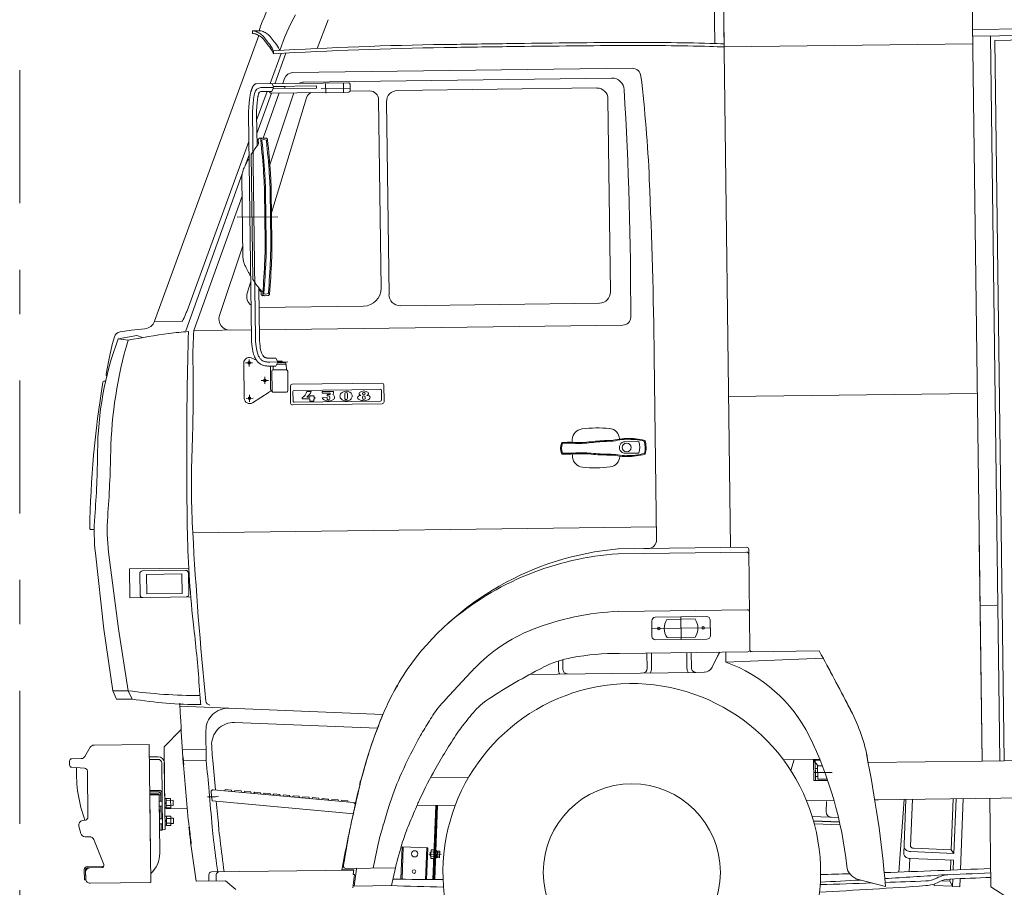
# Model space of a CAD drawing. Header units: metres. Extents: x -52 to 321, y -8 to 26.
# Tile 102 of 256: x 286.49 to 288.71, y 0.25 to 2.21. Entities that reach past the tile are written whole.
import ezdxf

# ---------------------------------------------------------------- set-up
doc = ezdxf.new("R2010")
doc.units = ezdxf.units.M
doc.header["$MEASUREMENT"] = 0
doc.linetypes.add('Schnittlinie', pattern=[0.6, 0.3, -0.15, 0, -0.15])
doc.layers.add('60 Gelände 2D Übersicht', color=7, linetype='Continuous')

msp = doc.modelspace()

# ---------------------------------------------------------------- linework, layer by layer
at = {"color": 7, "linetype": 'Continuous', "lineweight": 13}
for p, q in [((288.6325, 2.4239), (288.6567, 0.5367)), ((288.0542, 2.1549), (288.0509, 2.411)), ((288.0896, 1.0188), (288.0717, 2.4167)), ((288.0717, 2.4132), (288.075, 2.1552)), ((287.1573, 2.1447), (287.1818, 2.2096)), ((289.7449, 2.2015), (288.6355, 2.1873)), ((287.0111, 2.1844), (287.0261, 2.1846)), ((287.0111, 2.1844), (287.0112, 2.1784)), ((289.7451, 2.1866), (288.6357, 2.1723)), ((287.0257, 2.1738), (286.7906, 1.5294)), ((288.0751, 2.1482), (288.6359, 2.1554)), ((288.6966, 0.5372), (288.6756, 2.1728)), ((289.6423, 2.1752), (288.6857, 2.163)), ((288.7066, 0.5373), (288.6857, 2.163)), ((287.0759, 2.1336), (287.0511, 2.0656)), ((287.0587, 2.1386), (287.0587, 2.1326)), ((287.0616, 2.0652), (287.0864, 2.1341)), ((287.1022, 2.0901), (287.8674, 2.1)), ((287.0553, 2.0656), (287.0194, 2.0652)), ((287.0587, 2.0587), (287.0553, 2.0656)), ((287.2283, 2.0674), (287.0555, 2.0651)), ((287.0836, 2.0769), (287.0795, 2.0654)), ((287.1268, 2.069), (287.8214, 2.0779)), ((287.2164, 2.0656), (287.2167, 2.0446)), ((287.0445, 2.0475), (287.0208, 1.9826)), ((287.0212, 1.9531), (287.054, 2.0441)), ((287.0586, 2.0567), (287.0302, 2.0563)), ((287.0552, 2.0477), (287.0303, 2.0473)), ((287.0719, 2.0444), (287.0353, 1.9424)), ((287.0498, 2.0476), (287.0498, 2.0471)), ((287.1046, 2.0448), (287.0505, 1.8825)), ((287.2286, 2.0464), (287.0529, 2.0441)), ((287.0584, 2.0547), (287.0552, 2.0477)), ((287.156, 2.0554), (287.0582, 2.0542)), ((287.0587, 2.0587), (287.0584, 2.0547)), ((287.0846, 2.055), (287.0584, 2.0547)), ((287.156, 2.0604), (287.0585, 2.0592)), ((287.0846, 2.059), (287.0587, 2.0587)), ((287.0676, 2.0588), (287.0676, 2.0593)), ((287.0677, 2.0543), (287.0677, 2.0548)), ((287.0846, 2.059), (287.0846, 2.055)), ((287.156, 2.0604), (287.156, 2.0554)), ((287.2315, 2.0553), (287.1664, 2.0544)), ((287.1764, 2.065), (287.1767, 2.0441)), ((287.2314, 2.0644), (287.2316, 2.0494)), ((287.2314, 2.0483), (287.2756, 2.0489)), ((287.3383, 2.0497), (287.7879, 2.0555)), ((287.0545, 1.7736), (287.1333, 2.0332)), ((287.3013, 1.6038), (287.2958, 2.0292)), ((287.3193, 1.5891), (287.3137, 2.0244)), ((287.8187, 1.5955), (287.8132, 2.0308)), ((287.0026, 1.997), (287.0091, 1.4912)), ((287.0116, 1.9972), (287.0181, 1.4913)), ((287.0206, 1.9973), (287.0216, 1.9245)), ((287.0034, 1.935), (286.8641, 1.5531)), ((287.0415, 1.9425), (287.0282, 1.9424)), ((287.0327, 1.9379), (287.0365, 1.9395)), ((287.0327, 1.9364), (287.0327, 1.9379)), ((287.0365, 1.9395), (287.043, 1.9376)), ((287.043, 1.9361), (287.043, 1.9376)), ((287.0238, 1.9318), (287.025, 1.9318)), ((286.9951, 1.8807), (287.0038, 1.9049)), ((286.9951, 1.8807), (287.0038, 1.9049)), ((287.0088, 1.9051), (287.0124, 1.6236)), ((286.8609, 1.5079), (286.9885, 1.8622)), ((286.9876, 1.8527), (286.9899, 1.6755)), ((286.9882, 1.8114), (286.8791, 1.508)), ((286.977, 1.7639), (287.0686, 1.7651)), ((286.9896, 1.6995), (286.9371, 1.5419)), ((286.9994, 1.5925), (287.0075, 1.619)), ((287.0257, 1.6046), (287.0271, 1.4914)), ((287.03, 1.5973), (287.0313, 1.5973)), ((287.0337, 1.5974), (287.035, 1.5974)), ((287.0424, 1.587), (287.0347, 1.5869)), ((287.0371, 1.5929), (287.0371, 1.5914)), ((287.0371, 1.5914), (287.041, 1.59)), ((287.0461, 1.587), (287.0384, 1.5869)), ((287.041, 1.59), (287.0475, 1.5921)), ((287.0474, 1.5936), (287.0475, 1.5921)), ((287.0262, 1.5603), (287.2619, 1.5634)), ((287.3446, 1.5644), (287.7941, 1.5702)), ((286.7686, 1.5123), (286.7382, 1.5093)), ((286.7904, 1.5289), (286.853, 1.5297)), ((287.0269, 1.5099), (287.8466, 1.5204)), ((286.7, 1.494), (286.6952, 1.4767)), ((286.7085, 1.4894), (286.7508, 1.4972)), ((286.7085, 1.4894), (286.731, 1.4862)), ((286.7382, 1.5093), (286.7128, 1.5054)), ((286.7508, 1.4972), (286.7633, 1.4924)), ((286.8791, 1.508), (287.0089, 1.5097)), ((286.6952, 1.4767), (286.6874, 1.4416)), ((287.0201, 1.4416), (287.0082, 1.4464)), ((287.0644, 1.446), (287.0501, 1.4459)), ((287.0679, 1.4391), (287.0644, 1.446)), ((287.9228, 1.0365), (287.9175, 1.4499)), ((286.6874, 1.4416), (286.6815, 1.4099)), ((286.9918, 1.4351), (286.9928, 1.3552)), ((286.9958, 1.4352), (287.0118, 1.4354)), ((287.0037, 1.4433), (287.0039, 1.4273)), ((287.0643, 1.4281), (287.05, 1.4279)), ((287.0909, 1.4374), (287.0502, 1.4369)), ((287.0524, 1.375), (287.0518, 1.4259)), ((287.0578, 1.428), (287.0579, 1.4195)), ((287.0676, 1.4351), (287.0643, 1.4281)), ((287.0657, 1.4311), (287.0877, 1.4314)), ((287.0679, 1.4391), (287.0676, 1.4351)), ((287.0676, 1.4351), (287.0867, 1.4354)), ((287.0782, 1.4392), (287.0679, 1.4391)), ((287.0782, 1.4392), (287.0783, 1.4352)), ((287.0867, 1.4354), (287.0867, 1.4314)), ((287.0877, 1.4314), (287.0879, 1.4199)), ((287.0391, 1.4038), (287.0393, 1.3878)), ((287.0549, 1.4165), (287.0555, 1.372)), ((287.0579, 1.4195), (287.0879, 1.4199)), ((287.0909, 1.4169), (287.0915, 1.3725)), ((286.6762, 1.3937), (286.6801, 1.3938)), ((287.0312, 1.3957), (287.0472, 1.3959)), ((287.0969, 1.383), (287.0974, 1.3446)), ((287.1009, 1.3871), (287.3036, 1.3897)), ((287.3076, 1.3857), (287.3081, 1.3473)), ((286.9968, 1.3553), (287.0128, 1.3555)), ((287.0047, 1.3634), (287.0049, 1.3474)), ((287.0488, 1.3696), (287.0113, 1.3453)), ((287.0585, 1.3691), (287.0885, 1.3695)), ((287.1026, 1.3706), (287.1029, 1.3492)), ((287.1051, 1.3731), (287.2998, 1.3756)), ((287.1238, 1.3564), (287.1238, 1.3539)), ((287.1336, 1.371), (287.1436, 1.3711)), ((287.1342, 1.358), (287.1407, 1.3581)), ((287.1407, 1.3611), (287.1497, 1.3612)), ((287.1407, 1.3611), (287.1407, 1.3581)), ((287.1497, 1.3612), (287.1497, 1.3582)), ((287.1497, 1.3582), (287.1517, 1.3583)), ((287.1517, 1.3583), (287.1517, 1.3543)), ((287.1685, 1.3707), (287.1945, 1.371)), ((287.1685, 1.3707), (287.1686, 1.3667)), ((287.1686, 1.3667), (287.1865, 1.367)), ((287.1687, 1.3567), (287.1797, 1.3569)), ((287.1796, 1.3639), (287.1866, 1.364)), ((287.1796, 1.3639), (287.1796, 1.3609)), ((287.1796, 1.3609), (287.1826, 1.3609)), ((287.1797, 1.3569), (287.1797, 1.3549)), ((287.1857, 1.358), (287.1857, 1.355)), ((287.1865, 1.367), (287.1866, 1.364)), ((287.1926, 1.3637), (287.1945, 1.3669)), ((287.1945, 1.371), (287.1945, 1.3669)), ((287.2195, 1.3654), (287.2196, 1.3554)), ((287.2255, 1.3655), (287.2256, 1.3555)), ((287.2596, 1.3579), (287.2596, 1.3559)), ((287.2655, 1.358), (287.2656, 1.356)), ((287.3023, 1.3732), (287.3026, 1.3517)), ((288.0852, 1.3593), (288.646, 1.3665)), ((287.1015, 1.3406), (287.3042, 1.3432)), ((287.1054, 1.3467), (287.3001, 1.3492)), ((287.1238, 1.3539), (287.1408, 1.3541)), ((287.1408, 1.3541), (287.1408, 1.3491)), ((287.1408, 1.3491), (287.1498, 1.3493)), ((287.1497, 1.3542), (287.1517, 1.3543)), ((287.1497, 1.3542), (287.1498, 1.3493)), ((287.8516, 1.2573), (287.8827, 1.2577)), ((287.852, 1.2314), (287.883, 1.2318)), ((286.6467, 1.0591), (286.6544, 1.0592)), ((286.8767, 1.0521), (287.9224, 1.0655)), ((288.0896, 1.0188), (288.0895, 1.0237)), ((288.6503, 1.036), (288.6567, 0.5367)), ((286.6571, 1.0058), (286.6764, 0.8349)), ((286.6869, 1.0082), (286.7089, 0.8353)), ((287.8359, 1.0155), (288.1255, 1.0192)), ((287.836, 1.0045), (288.1256, 1.0083)), ((287.9031, 1.0163), (287.8729, 1.0159)), ((288.1334, 0.7886), (288.1305, 1.0143)), ((286.7338, 0.9704), (286.8676, 0.9721)), ((286.7338, 0.9704), (286.7346, 0.9055)), ((286.7572, 0.9597), (286.7578, 0.9118)), ((286.7631, 0.9658), (286.861, 0.9671)), ((286.7722, 0.9579), (286.8521, 0.959)), ((286.7722, 0.9579), (286.7728, 0.914)), ((286.8521, 0.959), (286.8526, 0.915)), ((286.867, 0.9611), (286.8677, 0.9132)), ((286.7728, 0.914), (286.8526, 0.915)), ((286.7346, 0.9055), (286.8721, 0.9073)), ((288.6903, 0.8887), (288.6522, 0.8882)), ((287.8377, 0.8747), (288.1273, 0.8785)), ((287.9119, 0.8532), (287.9123, 0.8183)), ((288.0356, 0.8628), (287.9198, 0.8613)), ((287.9458, 0.8566), (288.0097, 0.8575)), ((287.9777, 0.862), (287.9783, 0.8111)), ((288.0441, 0.82), (288.0437, 0.8549)), ((286.6764, 0.8349), (286.6962, 0.6953)), ((286.7089, 0.8353), (286.7311, 0.6957)), ((287.9121, 0.8357), (288.0439, 0.8374)), ((287.9204, 0.8104), (288.0363, 0.8119)), ((287.9463, 0.8157), (288.0102, 0.8165)), ((287.8389, 0.7799), (288.1285, 0.7836)), ((287.9015, 0.7457), (287.901, 0.7807)), ((287.9115, 0.7458), (287.911, 0.7808)), ((287.9913, 0.7469), (287.9909, 0.7818)), ((288.0013, 0.747), (288.0009, 0.782)), ((288.079, 0.76), (288.0787, 0.7829)), ((288.1335, 0.7837), (288.2894, 0.7857)), ((287.7018, 0.7432), (287.7015, 0.7627)), ((287.7117, 0.7433), (287.7115, 0.7657)), ((288.0482, 0.7487), (288.0602, 0.7735)), ((288.079, 0.76), (288.2986, 0.7688)), ((287.6366, 0.7323), (288.0114, 0.7371)), ((288.0114, 0.7371), (288.0305, 0.7374)), ((286.6962, 0.6953), (286.7311, 0.6957)), ((286.6962, 0.6953), (286.7049, 0.6764)), ((286.7311, 0.6957), (286.7399, 0.6769)), ((286.7049, 0.6764), (286.7399, 0.6769)), ((287.3054, 0.6422), (286.8479, 0.6606)), ((287.293, 0.6111), (286.9712, 0.624)), ((286.8122, 0.5689), (286.8507, 0.6085)), ((286.9072, 0.5382), (286.9064, 0.6056)), ((286.6455, 0.568), (286.6336, 0.5475)), ((286.7781, 0.5745), (286.654, 0.5729)), ((286.7781, 0.5745), (286.7821, 0.263)), ((286.8122, 0.5689), (286.814, 0.4292)), ((286.9069, 0.5632), (286.8533, 0.5625)), ((286.599, 0.5279), (286.5989, 0.5372)), ((286.6251, 0.5426), (286.6038, 0.5423)), ((286.7985, 0.5468), (286.7785, 0.5465)), ((286.7986, 0.5408), (286.7786, 0.5406)), ((286.8126, 0.533), (286.8146, 0.3822)), ((286.9072, 0.5382), (286.8548, 0.5375)), ((288.2088, 0.5399), (288.2907, 0.541)), ((288.2254, 0.5159), (288.2329, 0.5402)), ((288.2773, 0.4929), (288.2766, 0.5408)), ((288.2915, 0.5389), (288.2769, 0.5387)), ((288.2769, 0.5382), (288.2864, 0.5273)), ((288.2812, 0.4929), (288.2806, 0.5409)), ((288.6567, 0.5367), (288.4001, 0.5334)), ((289.7651, 0.5509), (288.6567, 0.5367)), ((288.6966, 0.5372), (288.6986, 0.5372)), ((286.6325, 0.5212), (286.6037, 0.523)), ((286.6404, 0.4108), (286.6391, 0.5143)), ((286.8066, 0.5329), (286.8086, 0.3819)), ((288.319, 0.5114), (288.277, 0.5109)), ((288.2809, 0.5199), (288.2859, 0.52)), ((288.2858, 0.5259), (288.2966, 0.5261)), ((288.2862, 0.496), (288.2858, 0.5259)), ((288.2864, 0.5273), (288.2864, 0.5259)), ((287.413, 0.4998), (287.4993, 0.5009)), ((288.3086, 0.4933), (288.2773, 0.4929)), ((288.2811, 0.5019), (288.2861, 0.502)), ((288.3075, 0.4963), (288.2862, 0.496)), ((286.7795, 0.4707), (286.8004, 0.4709)), ((286.7795, 0.4677), (286.8005, 0.4679)), ((286.8045, 0.464), (286.8005, 0.4679)), ((286.9207, 0.4474), (286.9181, 0.4665)), ((286.9235, 0.4722), (287.2391, 0.4431)), ((286.9499, 0.4723), (286.95, 0.4728)), ((286.95, 0.4728), (286.9639, 0.4715)), ((286.9638, 0.471), (286.9639, 0.4715)), ((286.9718, 0.4707), (286.9858, 0.4695)), ((286.9718, 0.4703), (286.9718, 0.4707)), ((286.9857, 0.469), (286.9858, 0.4695)), ((286.9937, 0.4687), (287.0076, 0.4675)), ((286.9937, 0.4682), (286.9937, 0.4687)), ((287.0076, 0.467), (287.0076, 0.4675)), ((287.0155, 0.4662), (287.0156, 0.4667)), ((287.0156, 0.4667), (287.0295, 0.4654)), ((289.7689, 0.4671), (288.415, 0.4497)), ((286.7796, 0.4628), (286.8005, 0.4631)), ((286.7796, 0.4608), (286.7796, 0.4628)), ((286.8006, 0.4611), (286.7796, 0.4608)), ((286.7796, 0.4608), (286.8006, 0.4611)), ((286.7796, 0.4608), (286.7813, 0.329)), ((286.8006, 0.4611), (286.8005, 0.4631)), ((286.8006, 0.4611), (286.8023, 0.3293)), ((286.8046, 0.461), (286.8006, 0.4609)), ((286.8006, 0.4609), (286.8016, 0.3811)), ((286.8008, 0.4465), (286.8048, 0.4465)), ((286.8045, 0.464), (286.8048, 0.4465)), ((286.8046, 0.461), (286.8048, 0.4465)), ((286.8048, 0.4465), (286.8078, 0.4466)), ((286.8167, 0.4524), (286.8137, 0.4523)), ((286.8266, 0.4528), (286.8167, 0.4527)), ((286.8167, 0.4527), (286.8169, 0.4316)), ((286.8267, 0.4476), (286.8167, 0.4474)), ((286.8266, 0.4528), (286.8269, 0.4318)), ((286.8327, 0.4484), (286.8267, 0.4483)), ((286.8327, 0.4484), (286.8328, 0.4364)), ((286.9278, 0.4566), (286.9098, 0.4563)), ((286.9183, 0.4557), (286.9351, 0.458)), ((286.9207, 0.4474), (287.24, 0.418)), ((287.0295, 0.4649), (287.0295, 0.4654)), ((287.0374, 0.4642), (287.0375, 0.4647)), ((287.0375, 0.4647), (287.0514, 0.4634)), ((287.0513, 0.4629), (287.0514, 0.4634)), ((287.0593, 0.4622), (287.0593, 0.4627)), ((287.0593, 0.4627), (287.0733, 0.4614)), ((287.0732, 0.4609), (287.0733, 0.4614)), ((287.0812, 0.4607), (287.0951, 0.4594)), ((287.0812, 0.4602), (287.0812, 0.4607)), ((287.0951, 0.4589), (287.0951, 0.4594)), ((287.103, 0.4582), (287.1031, 0.4587)), ((287.1031, 0.4587), (287.117, 0.4574)), ((287.117, 0.4569), (287.117, 0.4574)), ((287.1249, 0.4561), (287.125, 0.4566)), ((287.125, 0.4566), (287.1389, 0.4554)), ((287.1388, 0.4549), (287.1389, 0.4554)), ((287.1468, 0.4546), (287.1608, 0.4533)), ((287.1468, 0.4541), (287.1468, 0.4546)), ((287.1607, 0.4528), (287.1608, 0.4533)), ((287.1687, 0.4526), (287.1826, 0.4513)), ((287.1687, 0.4521), (287.1687, 0.4526)), ((287.1826, 0.4508), (287.1826, 0.4513)), ((287.1906, 0.4501), (287.1906, 0.4506)), ((287.1906, 0.4506), (287.2045, 0.4493)), ((287.2045, 0.4488), (287.2045, 0.4493)), ((287.2124, 0.4481), (287.2125, 0.4486)), ((287.2125, 0.4486), (287.2264, 0.4473)), ((287.2264, 0.4468), (287.2264, 0.4473)), ((288.2609, 0.4477), (288.3227, 0.4485)), ((288.3052, 0.4227), (288.3061, 0.4457)), ((288.415, 0.4497), (288.4236, 0.4498)), ((288.4808, 0.4506), (288.4688, 0.2864)), ((288.4804, 0.3282), (288.4852, 0.4506)), ((288.5001, 0.4508), (288.4956, 0.3446)), ((288.5919, 0.452), (288.5873, 0.3367)), ((288.5982, 0.4521), (288.5933, 0.3287)), ((288.6143, 0.4523), (288.608, 0.2917)), ((288.6768, 0.2533), (288.6742, 0.453)), ((286.8009, 0.4355), (286.8049, 0.4355)), ((286.8049, 0.4355), (286.8079, 0.4356)), ((286.8049, 0.4355), (286.8053, 0.4066)), ((286.8049, 0.4355), (286.8053, 0.4066)), ((286.8138, 0.4406), (286.8168, 0.4437)), ((286.8169, 0.432), (286.8139, 0.4319)), ((286.814, 0.4292), (286.8644, 0.4298)), ((286.8268, 0.437), (286.8169, 0.4369)), ((286.8269, 0.4318), (286.8169, 0.4316)), ((286.8328, 0.4364), (286.8269, 0.4363)), ((287.3823, 0.4364), (287.4689, 0.4376)), ((287.4181, 0.2698), (287.4247, 0.437)), ((287.4272, 0.437), (287.4206, 0.2698)), ((287.429, 0.437), (287.4224, 0.2698)), ((286.6347, 0.4039), (286.6279, 0.4026)), ((286.8013, 0.4065), (286.8053, 0.4066)), ((286.8053, 0.4066), (286.8083, 0.4066)), ((286.8172, 0.4124), (286.8142, 0.4124)), ((286.8143, 0.4007), (286.8173, 0.4037)), ((286.8272, 0.4129), (286.8172, 0.4128)), ((286.8172, 0.4128), (286.8174, 0.3917)), ((286.8272, 0.4076), (286.8172, 0.4075)), ((286.8272, 0.4129), (286.8274, 0.3918)), ((286.8332, 0.4084), (286.8272, 0.4084)), ((286.8332, 0.4084), (286.8334, 0.3964)), ((288.2737, 0.412), (288.3328, 0.4096)), ((288.2767, 0.4019), (288.3352, 0.3995)), ((288.3353, 0.3988), (288.277, 0.4011)), ((286.6242, 0.3736), (286.6201, 0.3904)), ((286.8014, 0.3955), (286.8054, 0.3956)), ((286.8086, 0.3811), (286.8016, 0.3811)), ((286.8021, 0.3811), (286.8086, 0.3811)), ((286.8054, 0.3956), (286.8084, 0.3956)), ((286.8054, 0.3956), (286.8056, 0.3811)), ((286.8054, 0.3956), (286.8056, 0.3811)), ((286.8086, 0.3821), (286.8146, 0.3822)), ((286.8174, 0.392), (286.8144, 0.392)), ((286.8274, 0.3971), (286.8174, 0.397)), ((286.8274, 0.3918), (286.8174, 0.3917)), ((286.8334, 0.3964), (286.8274, 0.3964)), ((288.3367, 0.3928), (288.2786, 0.3951)), ((286.6441, 0.3661), (286.634, 0.3659)), ((286.6761, 0.3033), (286.6535, 0.3598)), ((287.3462, 0.2702), (287.3491, 0.3437)), ((287.3516, 0.3436), (287.3487, 0.2702)), ((287.3491, 0.3437), (287.4069, 0.3414)), ((287.4044, 0.3415), (287.4016, 0.2699)), ((287.4069, 0.3414), (287.4048, 0.2865)), ((287.4139, 0.3271), (287.4143, 0.3368)), ((287.4143, 0.3368), (287.4207, 0.3366)), ((287.4244, 0.3351), (287.4264, 0.3351)), ((287.4264, 0.3351), (287.426, 0.3266)), ((287.4263, 0.3336), (287.4285, 0.3335)), ((287.4285, 0.334), (287.4279, 0.319)), ((287.4285, 0.334), (287.434, 0.3338)), ((287.434, 0.3338), (287.4334, 0.3188)), ((288.481, 0.3436), (288.481, 0.3439)), ((288.481, 0.3433), (288.481, 0.3436)), ((288.481, 0.343), (288.481, 0.3433)), ((288.481, 0.343), (288.4813, 0.3412)), ((288.4813, 0.3412), (288.482, 0.3395)), ((288.482, 0.3395), (288.4831, 0.3379)), ((288.4831, 0.3379), (288.4846, 0.3365)), ((288.4846, 0.3365), (288.4864, 0.3352)), ((288.4864, 0.3352), (288.4884, 0.3341)), ((288.4884, 0.3341), (288.4907, 0.3333)), ((288.4907, 0.3333), (288.4931, 0.3328)), ((288.4957, 0.3442), (288.4956, 0.3446)), ((288.4959, 0.3436), (288.4957, 0.3442)), ((288.4961, 0.3432), (288.4959, 0.3436)), ((288.4965, 0.3427), (288.4961, 0.3432)), ((288.4967, 0.3424), (288.4965, 0.3427)), ((288.4967, 0.3424), (288.4977, 0.3416)), ((288.4977, 0.3416), (288.4988, 0.341)), ((288.4988, 0.341), (288.5001, 0.3405)), ((288.5001, 0.3405), (288.5014, 0.3402)), ((288.5014, 0.3402), (288.5028, 0.3401)), ((288.5028, 0.3401), (288.5873, 0.3367)), ((288.5873, 0.3367), (288.5933, 0.3287)), ((287.4091, 0.3271), (287.4367, 0.326)), ((287.4121, 0.3231), (287.4123, 0.3271)), ((287.4137, 0.3231), (287.4121, 0.3231)), ((287.4138, 0.3251), (287.4122, 0.3251)), ((287.4124, 0.3311), (287.4123, 0.3271)), ((287.414, 0.331), (287.4124, 0.3311)), ((287.4139, 0.329), (287.4124, 0.3291)), ((287.4139, 0.3271), (287.4135, 0.3173)), ((287.4135, 0.3173), (287.42, 0.317)), ((287.4137, 0.3222), (287.4202, 0.3219)), ((287.4141, 0.3319), (287.4205, 0.3317)), ((287.4237, 0.3182), (287.4257, 0.3181)), ((287.4257, 0.3181), (287.426, 0.3266)), ((287.4258, 0.3196), (287.428, 0.3195)), ((287.426, 0.3259), (287.4282, 0.3266)), ((287.4279, 0.319), (287.4334, 0.3188)), ((287.4281, 0.3227), (287.4336, 0.3225)), ((287.4284, 0.3302), (287.4339, 0.33)), ((288.4804, 0.3276), (288.4804, 0.3282)), ((288.4804, 0.327), (288.4804, 0.3276)), ((288.4805, 0.3265), (288.4804, 0.327)), ((288.4805, 0.3265), (288.481, 0.3247)), ((288.481, 0.3247), (288.4819, 0.3231)), ((288.4819, 0.3231), (288.4832, 0.3216)), ((288.4832, 0.3216), (288.4849, 0.3202)), ((288.4849, 0.3202), (288.4858, 0.3196)), ((288.4858, 0.3196), (288.4878, 0.3185)), ((288.4878, 0.3185), (288.4901, 0.3177)), ((288.4901, 0.3177), (288.4925, 0.3172)), ((288.4925, 0.3172), (288.4949, 0.317)), ((288.4928, 0.2873), (288.4939, 0.3173)), ((288.4931, 0.3328), (288.4955, 0.3326)), ((288.4949, 0.317), (288.5927, 0.3131)), ((288.4955, 0.3326), (288.5933, 0.3287)), ((288.5864, 0.3133), (288.5855, 0.2908)), ((288.5918, 0.291), (288.5927, 0.3131)), ((286.6323, 0.269), (286.632, 0.292)), ((286.6353, 0.2691), (286.635, 0.292)), ((286.6389, 0.2991), (286.6761, 0.2995)), ((286.6389, 0.2961), (286.6716, 0.2965)), ((287.24, 0.2908), (286.9188, 0.2867)), ((287.2401, 0.2917), (287.2132, 0.2914)), ((287.2152, 0.3025), (287.2143, 0.3025)), ((287.3338, 0.296), (287.2218, 0.2946)), ((287.2401, 0.2917), (287.2386, 0.2808)), ((287.2458, 0.2937), (287.2404, 0.2549)), ((287.3338, 0.296), (287.3253, 0.2559)), ((286.6323, 0.269), (286.6353, 0.2691)), ((286.635, 0.286), (286.6352, 0.2711)), ((286.8843, 0.2663), (286.9507, 0.2671)), ((286.9131, 0.2666), (286.9129, 0.2806)), ((286.9298, 0.2668), (286.9297, 0.2808)), ((286.9507, 0.2671), (286.9739, 0.2474)), ((287.2416, 0.2808), (287.2375, 0.2508)), ((287.2416, 0.2808), (287.2386, 0.2808)), ((287.4048, 0.2865), (287.4041, 0.2699)), ((288.4391, 0.2543), (288.3779, 0.2698)), ((288.5682, 0.2669), (288.5658, 0.267)), ((288.5682, 0.2669), (288.5845, 0.2663)), ((288.5847, 0.2708), (288.5845, 0.2663)), ((288.5904, 0.254), (288.591, 0.271)), ((288.6072, 0.2717), (288.6064, 0.2534)), ((286.7821, 0.263), (286.6453, 0.2612)), ((287.2404, 0.2549), (287.3253, 0.2559)), ((288.5485, 0.2562), (288.5486, 0.2594)), ((288.5485, 0.2562), (288.5904, 0.2545)), ((288.5845, 0.2663), (288.5904, 0.255)), ((288.5901, 0.2545), (288.5904, 0.254)), ((288.5904, 0.254), (288.6064, 0.2534)), ((288.6768, 0.2533), (288.7372, 0.2142))]:
    msp.add_line(p, q, dxfattribs=at)
at = {"color": 7, "linetype": 'Continuous', "lineweight": 13, "flags": 128}
for points in [[(287.0026, 1.997), (287.0027, 2.0004), (287.0027, 2.0033), (287.0028, 2.0058), (287.0029, 2.0082), (287.003, 2.0103), (287.0031, 2.0123), (287.0033, 2.0143), (287.0034, 2.0162), (287.0036, 2.0183), (287.0038, 2.0204), (287.004, 2.0225), (287.0042, 2.0246), (287.0044, 2.0268), (287.0046, 2.0288), (287.0049, 2.0308), (287.0051, 2.0327), (287.0054, 2.0345), (287.0056, 2.0362), (287.0059, 2.0378), (287.0061, 2.0394), (287.0064, 2.0408), (287.0067, 2.0422), (287.007, 2.0435), (287.0073, 2.0448), (287.0076, 2.0461), (287.008, 2.0474), (287.0083, 2.0486), (287.0087, 2.0498), (287.009, 2.0509), (287.0094, 2.0519), (287.0097, 2.0529), (287.01, 2.0539), (287.0104, 2.0547), (287.0107, 2.0554), (287.011, 2.0561), (287.0112, 2.0568), (287.0115, 2.0574), (287.0118, 2.0579), (287.0121, 2.0584), (287.0124, 2.0589), (287.0126, 2.0594), (287.0129, 2.0598), (287.0132, 2.0603), (287.0135, 2.0607), (287.0138, 2.0612), (287.0142, 2.0616), (287.0145, 2.062), (287.0149, 2.0624), (287.0153, 2.0629), (287.0157, 2.0633), (287.0162, 2.0637), (287.0167, 2.0641), (287.0173, 2.0644), (287.0179, 2.0647), (287.0186, 2.065), (287.0194, 2.0652)], [(287.0091, 1.4912), (287.0095, 1.4837), (287.01, 1.4771), (287.0106, 1.4714), (287.0113, 1.4664), (287.012, 1.462), (287.0129, 1.4582), (287.0139, 1.4549), (287.0149, 1.4519), (287.016, 1.4492), (287.0171, 1.4467), (287.0183, 1.4444), (287.0196, 1.4423), (287.0209, 1.4405), (287.0223, 1.4388), (287.0237, 1.4372), (287.0251, 1.4359), (287.0265, 1.4347), (287.028, 1.4336), (287.0295, 1.4326), (287.031, 1.4318), (287.0325, 1.4311), (287.0341, 1.4304), (287.0357, 1.4299), (287.0373, 1.4294), (287.039, 1.429), (287.0407, 1.4287), (287.0423, 1.4285), (287.044, 1.4283), (287.0456, 1.4281), (287.0472, 1.428), (287.0487, 1.4279), (287.05, 1.4279)]]:
    msp.add_lwpolyline(points, dxfattribs=at)
at = {"color": 7, "linetype": 'Continuous', "lineweight": 13}
for points in [[(287.0116, 1.997), (287.0117, 2.0002), (287.0117, 2.0031), (287.0118, 2.0055), (287.0119, 2.0077), (287.012, 2.0098), (287.0121, 2.0117), (287.0122, 2.0136), (287.0124, 2.0155), (287.0126, 2.0175), (287.0127, 2.0196), (287.0129, 2.0217), (287.0131, 2.0237), (287.0134, 2.0258), (287.0136, 2.0278), (287.0138, 2.0298), (287.014, 2.0316), (287.0142, 2.0333), (287.0145, 2.0349), (287.0147, 2.0363), (287.015, 2.0377), (287.0152, 2.039), (287.0155, 2.0403), (287.0158, 2.0415), (287.016, 2.0427), (287.0163, 2.0438), (287.0166, 2.045), (287.0167, 2.0453)], [(287.0206, 1.9969), (287.0206, 2.0001), (287.0207, 2.0029), (287.0208, 2.0052), (287.0208, 2.0073), (287.0209, 2.0092), (287.0211, 2.0111), (287.0212, 2.0129), (287.0213, 2.0147), (287.0215, 2.0167), (287.0217, 2.0188), (287.0219, 2.0208), (287.0221, 2.0229), (287.0223, 2.0249), (287.0225, 2.0268), (287.0227, 2.0287), (287.0229, 2.0304), (287.0231, 2.032), (287.0234, 2.0335), (287.0236, 2.0348), (287.0238, 2.0361), (287.024, 2.0373), (287.0243, 2.0384), (287.0245, 2.0395), (287.0248, 2.0405), (287.025, 2.0416), (287.0253, 2.0426), (287.0255, 2.0432)], [(287.0244, 1.9379), (287.0253, 1.9295)], [(287.0262, 1.5991), (287.0257, 1.5997)], [(287.028, 1.6016), (287.0277, 1.5979)], [(287.0313, 1.598), (287.0308, 1.5912)], [(287.0181, 1.4916), (287.0185, 1.4842), (287.0189, 1.4779), (287.0195, 1.4724), (287.0201, 1.4678), (287.0209, 1.4638), (287.0216, 1.4605), (287.0224, 1.4576), (287.0233, 1.455), (287.0242, 1.4527), (287.0252, 1.4507), (287.0262, 1.4488), (287.0271, 1.4472), (287.0281, 1.4458), (287.0291, 1.4446), (287.0301, 1.4435), (287.0311, 1.4426), (287.0321, 1.4417), (287.0331, 1.441), (287.0341, 1.4403), (287.0351, 1.4398), (287.0361, 1.4393), (287.0372, 1.4389), (287.0383, 1.4385), (287.0395, 1.4381), (287.0408, 1.4378), (287.0422, 1.4376), (287.0436, 1.4374), (287.045, 1.4372), (287.0464, 1.4371), (287.0477, 1.437), (287.0491, 1.4369), (287.0504, 1.4369)], [(287.0271, 1.4921), (287.0275, 1.4848), (287.0279, 1.4787), (287.0284, 1.4735), (287.029, 1.4692), (287.0297, 1.4656), (287.0303, 1.4627), (287.031, 1.4603), (287.0318, 1.4581), (287.0325, 1.4563), (287.0332, 1.4547), (287.034, 1.4533), (287.0347, 1.4522), (287.0353, 1.4512), (287.0359, 1.4504), (287.0365, 1.4498), (287.0371, 1.4492), (287.0377, 1.4488), (287.0382, 1.4484), (287.0387, 1.4481), (287.0392, 1.4478), (287.0397, 1.4475), (287.0403, 1.4473), (287.041, 1.4471), (287.0417, 1.4469), (287.0426, 1.4467), (287.0437, 1.4465), (287.0448, 1.4463), (287.0459, 1.4462), (287.0471, 1.446), (287.0483, 1.446), (287.0501, 1.4459)]]:
    msp.add_lwpolyline(points, dxfattribs=at)
at = {"color": 7, "linetype": 'Continuous', "lineweight": 13, "flags": 128}
for points in [[(287.0244, 1.9379, -0.050834), (287.0244, 1.9389, -0.072669), (287.0246, 1.9396, -0.028623), (287.025, 1.9405, -0.050964), (287.0254, 1.941, -0.052686), (287.0258, 1.9414, -0.030461), (287.0267, 1.942, -0.075981), (287.0273, 1.9422, -0.052908), (287.0282, 1.9424)], [(287.0301, 1.938, -0.050834), (287.0301, 1.939, -0.072669), (287.0302, 1.9397, -0.028623), (287.0307, 1.9406, -0.050964), (287.031, 1.9411, -0.052686), (287.0315, 1.9415, -0.030461), (287.0323, 1.9421, -0.075981), (287.0329, 1.9423, -0.052908), (287.0339, 1.9424)], [(287.0301, 1.938, -0.007418), (287.0366, 1.8626, -0.014007), (287.0384, 1.8226), (287.0393, 1.7647), (287.0399, 1.7069, -0.014007), (287.0392, 1.6668, -0.007418), (287.0345, 1.5913)], [(287.0327, 1.9364, -0.007338), (287.0392, 1.8617, -0.013865), (287.0409, 1.8221), (287.0417, 1.7648), (287.0424, 1.7074, -0.013865), (287.0417, 1.6678, -0.007338), (287.0371, 1.5929)], [(287.0415, 1.9425, -0.06238), (287.0426, 1.9424, -0.085763), (287.0433, 1.9421, -0.039958), (287.0441, 1.9415, -0.038746), (287.0447, 1.9408, -0.083071), (287.0452, 1.94, -0.061343), (287.0454, 1.9389)], [(287.043, 1.9361, -0.007276), (287.0494, 1.8616, -0.013753), (287.0512, 1.822), (287.052, 1.7649), (287.0526, 1.7077, -0.013753), (287.0519, 1.6682, -0.007276), (287.0474, 1.5936)], [(287.0454, 1.9389, -0.007387), (287.052, 1.8632, -0.013952), (287.0537, 1.823), (287.0546, 1.7649), (287.0552, 1.7068, -0.013952), (287.0545, 1.6666, -0.007387), (287.0499, 1.5907)], [(286.9876, 1.8527, -0.018754), (286.9877, 1.8576, -0.032615), (286.9881, 1.8604, -0.00487), (286.9889, 1.8642, -0.004893), (286.9897, 1.8679, -0.032767), (286.9905, 1.8706, -0.018798), (286.9925, 1.8751)], [(286.9953, 1.6532, -0.018798), (286.9933, 1.6576, -0.032767), (286.9924, 1.6603, -0.004893), (286.9915, 1.664, -0.00487), (286.9906, 1.6678, -0.032615), (286.9901, 1.6706, -0.018754), (286.9899, 1.6755)], [(287.03, 1.5973, -0.038022), (287.0291, 1.5974, -0.05894), (287.0286, 1.5975, -0.017362), (287.0279, 1.5978, -0.017093), (287.0273, 1.5981, -0.05801), (287.0268, 1.5985, -0.037716), (287.0262, 1.5991)], [(287.0337, 1.5974, -0.038022), (287.0328, 1.5974, -0.05894), (287.0323, 1.5976, -0.017362), (287.0316, 1.5979, -0.017093), (287.031, 1.5982, -0.05801), (287.0305, 1.5985, -0.037716), (287.0299, 1.5992)], [(287.0347, 1.5869, -0.052908), (287.0338, 1.587, -0.075981), (287.0332, 1.5872, -0.030461), (287.0323, 1.5878, -0.052686), (287.0318, 1.5882, -0.050964), (287.0315, 1.5886, -0.028623), (287.031, 1.5896, -0.072669), (287.0308, 1.5902, -0.050834), (287.0308, 1.5912)], [(287.0384, 1.5869, -0.052908), (287.0375, 1.587, -0.075981), (287.0369, 1.5873, -0.030461), (287.036, 1.5878, -0.052686), (287.0356, 1.5882, -0.050964), (287.0352, 1.5887, -0.028623), (287.0347, 1.5896, -0.072669), (287.0345, 1.5903, -0.050834), (287.0345, 1.5913)], [(287.0499, 1.5907, -0.061343), (287.0497, 1.5896, -0.083071), (287.0493, 1.5889, -0.038746), (287.0486, 1.5881, -0.039958), (287.0479, 1.5875, -0.085763), (287.0472, 1.5872, -0.06238), (287.0461, 1.587)]]:
    msp.add_lwpolyline(points, format="xyb", dxfattribs=at)
at = {"color": 7, "linetype": 'Continuous', "lineweight": 13}
for points in [[(287.0088, 1.9051), (287.0133, 1.9125, -0.016649), (287.0174, 1.9188, -0.008477), (287.0253, 1.9295)], [(287.0215, 1.9311, -0.006322), (287.0217, 1.9313, -0.017362), (287.0223, 1.9316, -0.05894), (287.0229, 1.9317, -0.038022), (287.0238, 1.9318)], [(286.9925, 1.8751, -0.008885), (286.9986, 1.8877, -0.016575), (287.0022, 1.8942), (287.0039, 1.897)], [(287.0073, 1.6316), (287.0056, 1.6343, -0.016575), (287.0018, 1.6408, -0.008885), (286.9953, 1.6532)], [(287.0299, 1.5992, -0.008905), (287.0214, 1.6102, -0.016649), (287.0171, 1.6163), (287.0124, 1.6236)]]:
    msp.add_lwpolyline(points, format="xyb", dxfattribs=at)
for centre, radius in [((287.0038, 1.4353), 0.003), ((287.0392, 1.3958), 0.003), ((287.0048, 1.3554), 0.003), ((287.2624, 1.3659), 0.003), ((287.8552, 1.2444), 0.00999), ((287.9281, 0.8359), 0.003), ((288.0279, 0.8372), 0.003), ((287.8669, 0.2859), 0.1997), ((287.3774, 0.3276), 0.00699), ((287.3758, 0.2876), 0.00399)]:
    msp.add_circle(centre, radius, dxfattribs=at)
for centre, radius, start, end in [((287.517, 2.0156), 0.5191, 151.5461, 161.006), ((287.6061, 1.9548), 0.5645, 151.9035, 160.8147), ((287.0114, 2.163), 0.0214, 65.8045, 90.7355), ((287.0115, 2.157), 0.0214, 65.8045, 90.7355), ((286.9898, 2.115), 0.0741, 57.8113, 65.8045), ((286.9899, 2.109), 0.0741, 57.8113, 65.8045), ((287.0264, 2.1632), 0.0214, 65.8045, 90.7355), ((287.0129, 2.1516), 0.0308, 33.9592, 57.8113), ((287.0048, 2.1152), 0.0741, 57.8113, 65.8045), ((287.0278, 2.1517), 0.0308, 33.9592, 57.8113), ((287.0129, 2.1456), 0.0308, 33.9592, 57.8113), ((287.1326, 2.2322), 0.1135, 213.9592, 221.5393), ((287.1327, 2.2262), 0.1135, 213.9592, 221.5393), ((287.0051, 2.1192), 0.0569, 23.1451, 41.5393), ((287.1476, 2.2324), 0.1135, 213.9592, 221.5393), ((287.02, 2.1194), 0.0569, 23.1451, 41.5393), ((288.4979, -65.3385), 67.5003, 90.767458, 90.894608), ((288.0638, -32.9351), 35.0941, 90.35985, 90.76746), ((287.8799, -3.6543), 5.8127, 88.39019, 90.35985), ((289.2878, 43.5859), 41.4485, 268.27921, 268.32324), ((287.0051, 2.1132), 0.0569, 23.1451, 41.5393), ((287.2034, 2.204), 0.1589, 203.1451, 204.3188), ((287.2035, 2.198), 0.1589, 203.1451, 204.3188), ((287.5861, -6.948), 9.1028, 90.89461, 93.32199), ((287.5861, -6.948), 9.0959, 90.89461, 93.32199), ((287.2184, 2.2042), 0.1589, 203.1451, 203.7161), ((288.4979, -65.3385), 67.4935, 90.767458, 90.894608), ((288.0638, -32.9351), 35.0872, 90.35985, 90.76746), ((287.8799, -3.6543), 5.8058, 88.39019, 90.35985), ((287.8872, -3.3959), 5.5473, 88.0583, 88.3902), ((287.1024, 2.0702), 0.02, 90.7355, 160.2228), ((287.8677, 2.08), 0.02, 6.7958, 90.7355), ((287.127, 2.049), 0.02, 90.7355, 122.1256), ((287.2284, 2.0644), 0.003, 0.7355, 90.7355), ((287.8218, 2.0499), 0.028, 3.48, 90.7355), ((284.8227, 1.7171), 3.0865, 2.4541, 6.7958), ((287.0304, 2.0423), 0.014, 90.7355, 170.3198), ((287.0304, 2.0423), 0.00499, 90.7355, 170.3198), ((287.0528, 2.0471), 0.003, 180.7355, 270.7355), ((287.1524, 2.0274), 0.02, 116.0947, 163.1), ((287.2286, 2.0494), 0.003, 270.7355, 0.7355), ((287.2759, 2.0289), 0.02, 0.7355, 90.7355), ((287.3386, 2.0248), 0.025, 90.7355, 180.7355), ((287.7882, 2.0305), 0.025, 0.7355, 90.7355), ((279.8681, 1.5663), 7.9963, 359.80006, 3.48), ((274.5984, 1.2789), 13.3202, 0.73569, 2.45414), ((287.2614, 1.6033), 0.0399, 270.7355, 0.7355), ((287.0233, 1.5853), 0.025, 163.1, 232.6325), ((287.3442, 1.5894), 0.025, 180.7355, 270.7355), ((287.7938, 1.5952), 0.025, 270.7355, 0.7355), ((286.6948, 1.6166), 0.1807, 331.3787, 336.3829), ((286.4489, 1.7241), 0.449, 336.3829, 337.6228), ((286.9608, 1.534), 0.025, 161.5804, 270.7355), ((287.8464, 1.5384), 0.018, 270.7355, 359.8001), ((286.7661, 1.5384), 0.0262, 275.6346, 339.9731), ((286.8527, 1.5304), 0.00081, 249.9592, 331.3787), ((287.4081, 1.2304), 0.746, 159.6819, 179.7099), ((286.7152, 1.4898), 0.0158, 98.8656, 164.4338), ((287.0073, 0.1212), 1.3927, 97.6005, 101.4467), ((286.9202, 0.7746), 0.7335, 94.166, 97.6005), ((296.8701, 1.2275), 10.0071, 178.40401, 179.94695), ((287.7478, 1.45), 0.8707, 176.1813, 180.8846), ((287.6354, 1.2164), 0.9438, 163.3888, 178.8991), ((287.0038, 1.4353), 0.012, 68.0872, 180.7355), ((283.086, 1.378), 3.7917, 357.8654, 0.8846), ((287.0548, 1.426), 0.003, 139.0949, 180.7355), ((286.6862, 1.409), 0.00479, 169.4256, 226.4522), ((287.0579, 1.4165), 0.003, 90.7355, 180.7355), ((287.0879, 1.4169), 0.003, 0.7355, 90.7355), ((288.9437, 1.0221), 2.2997, 170.7512, 179.016), ((286.6762, 1.3913), 0.0024, 90.7355, 170.7512), ((287.1009, 1.3831), 0.00399, 90.7355, 180.7355), ((287.3036, 1.3857), 0.00399, 0.7355, 90.7355), ((287.0048, 1.3554), 0.012, 180.7355, 302.9278), ((287.057, 1.3571), 0.015, 95.5818, 122.9278), ((287.0554, 1.375), 0.003, 180.7355, 270.7355), ((287.0585, 1.3721), 0.003, 180.7355, 270.7355), ((287.0885, 1.3725), 0.003, 270.7355, 0.7355), ((287.1051, 1.3707), 0.0025, 90.7355, 180.7355), ((287.1093, 1.3767), 0.025, 305.5052, 346.7315), ((287.1155, 1.3814), 0.03, 308.6746, 339.9218), ((287.1796, 1.3617), 0.012, 204.2412, 236.1897), ((287.1827, 1.3549), 0.003, 180.7355, 0.7355), ((287.1827, 1.3579), 0.003, 0.7355, 90.7355), ((287.1906, 1.358), 0.00599, 309.2537, 70.9345), ((287.2177, 1.3604), 0.00899, 135.1508, 226.3202), ((287.2226, 1.3554), 0.016, 46.3202, 135.1508), ((287.2225, 1.3654), 0.003, 0.7355, 180.7355), ((287.2226, 1.3554), 0.003, 180.7355, 0.7355), ((287.2275, 1.3605), 0.00899, 315.1508, 46.3202), ((287.2526, 1.3568), 0.00399, 119.6637, 236.9866), ((287.2565, 1.3499), 0.012, 94.8917, 119.6637), ((287.2547, 1.366), 0.003, 130.9637, 201.5715), ((287.2566, 1.3667), 0.00499, 201.5715, 257.8008), ((287.2626, 1.3569), 0.015, 50.5074, 130.9637), ((287.2626, 1.3579), 0.003, 0.7355, 180.7355), ((287.2626, 1.3559), 0.003, 180.7355, 0.7355), ((287.2683, 1.3669), 0.00499, 283.6703, 339.8996), ((287.2688, 1.3501), 0.012, 61.8073, 86.5794), ((287.2702, 1.3662), 0.003, 339.8996, 50.5074), ((287.2725, 1.3571), 0.00399, 304.4845, 61.8073), ((287.2998, 1.3732), 0.0025, 0.7355, 90.7355), ((287.1014, 1.3446), 0.00399, 180.7355, 270.7355), ((287.1054, 1.3492), 0.0025, 180.7355, 270.7355), ((287.1825, 1.3669), 0.018, 237.7468, 313.3332), ((287.2225, 1.3654), 0.016, 226.3202, 315.1508), ((287.2624, 1.3719), 0.022, 236.9866, 304.4845), ((287.3001, 1.3517), 0.0025, 270.7355, 0.7355), ((287.3041, 1.3472), 0.00399, 270.7355, 0.7355), ((287.7893, 1.0139), 0.2746, 84.2064, 97.2646), ((287.7577, 1.2615), 0.025, 97.2646, 177.1637), ((287.8145, 1.2622), 0.025, 4.3074, 84.2064), ((287.7396, 1.2429), 0.0332, 157.8859, 203.5852), ((287.7396, 1.2429), 0.0312, 160.1258, 201.3452), ((287.7253, 1.0577), 0.1984, 87.0921, 94.7442), ((287.7253, 1.0577), 0.1964, 87.0921, 94.379), ((288.0519, 1.2469), 0.3196, 177.1637, 178.3791), ((287.7467, 1.4794), 0.2258, 267.0921, 277.2432), ((287.7467, 1.4794), 0.2238, 267.0921, 277.2432), ((287.8245, 0.8672), 0.3933, 91.3806, 97.2432), ((287.8245, 0.8672), 0.3913, 91.3806, 97.2432), ((287.8123, 1.372), 0.1117, 271.3806, 281.5117), ((287.8123, 1.372), 0.1137, 271.3806, 281.5117), ((287.8577, 1.1492), 0.1157, 91.3806, 101.5117), ((287.8577, 1.1492), 0.1137, 91.3806, 101.5117), ((287.8518, 1.2444), 0.013, 90.7355, 270.7355), ((287.5207, 1.2401), 0.3196, 4.1885, 4.3074), ((287.8589, 1.0995), 0.1654, 76.8559, 91.3806), ((287.8589, 1.0995), 0.1634, 77.2529, 91.3806), ((287.8472, 1.2443), 0.0379, 340.7304, 20.7407), ((287.8472, 1.2443), 0.0499, 344.4753, 16.9957), ((287.8472, 1.2443), 0.0519, 343.1932, 18.2779), ((284.7414, 1.2439), 1.9206, 355.3638, 359.7099), ((284.0773, 1.2848), 2.6149, 355.6945, 358.8991), ((296.3769, 1.2279), 9.5139, 179.94695, 181.05957), ((288.8808, 1.1621), 2.0071, 177.8654, 183.1411), ((287.7205, 1.4277), 0.1984, 266.7269, 274.379), ((287.7205, 1.4277), 0.1964, 267.0921, 274.379), ((288.0519, 1.2469), 0.3196, 183.092, 184.3074), ((287.7582, 1.2248), 0.025, 184.3074, 264.2064), ((287.7528, 1.0067), 0.2258, 84.2279, 94.379), ((287.7528, 1.0067), 0.2238, 84.2279, 94.379), ((287.8148, 1.6207), 0.3933, 264.2279, 270.0905), ((287.8148, 1.6207), 0.3913, 264.2279, 270.0905), ((287.8156, 1.1157), 0.1137, 79.9594, 90.0905), ((287.8156, 1.1157), 0.1117, 79.9594, 90.0905), ((287.8149, 1.2255), 0.025, 277.2646, 357.1637), ((287.8553, 1.3396), 0.1157, 259.9594, 270.0905), ((287.8553, 1.3396), 0.1137, 259.9594, 270.0905), ((287.5207, 1.2401), 0.3196, 357.1637, 357.2826), ((287.8552, 1.3894), 0.1634, 270.0905, 284.2182), ((287.8552, 1.3894), 0.1654, 270.0905, 284.6152), ((287.7834, 1.4732), 0.2746, 264.2064, 277.2646), ((287.0833, 1.054), 0.4289, 175.3638, 186.4461), ((287.0832, 1.0585), 0.3994, 175.6945, 187.2366), ((286.6467, 1.0615), 0.0024, 179.016, 270.7355), ((289.0619, 1.0926), 2.1976, 181.0596, 186.6678), ((295.3887, 1.5192), 8.5248, 183.1411, 185.70108), ((287.9028, 1.0363), 0.02, 270.7355, 0.7355), ((287.893, 0.3629), 0.6551, 95.0036, 144.455), ((287.8794, 0.3509), 0.6551, 93.7922, 130.5938), ((288.1255, 1.0143), 0.00499, 0.7355, 90.7355), ((288.1257, 1.0033), 0.00499, 0.7355, 90.7355), ((286.7632, 0.9598), 0.00599, 90.7355, 180.7355), ((286.861, 0.9611), 0.00599, 0.7355, 90.7355), ((286.7638, 0.9119), 0.00599, 180.7355, 270.7355), ((286.8617, 0.9131), 0.00599, 270.7355, 0.7355), ((287.8628, 0.2727), 0.6026, 92.3899, 111.5973), ((288.1273, 0.8735), 0.00499, 0.7355, 90.7355), ((287.9199, 0.8533), 0.00799, 90.7355, 180.7355), ((287.978, 0.8366), 0.0379, 148.0877, 213.3834), ((287.978, 0.8366), 0.0379, 328.0877, 33.3834), ((288.0357, 0.8548), 0.00799, 0.7355, 90.7355), ((284.1072, 0.5134), 2.7908, 3.7884, 6.6678), ((287.7745, 0.4959), 0.3625, 111.5973, 136.4387), ((287.9203, 0.8184), 0.00799, 180.7355, 270.7355), ((288.0361, 0.8199), 0.00799, 270.7355, 0.7355), ((287.8347, 0.2175), 0.5624, 89.5714, 100.5179), ((288.1322, 0.7387), 0.0799, 146.5067, 154.1705), ((288.1284, 0.7886), 0.00499, 270.7355, 0.7355), ((288.1384, 0.7887), 0.00499, 180.7355, 270.7355), ((282.7955, -2.2127), 6.2589, 27.15731, 28.62428), ((287.7761, 0.5331), 0.2414, 100.5179, 117.2609), ((287.9642, 0.4407), 0.3394, 26.7917, 70.227), ((287.9642, 0.4407), 0.3394, 26.7917, 70.227), ((282.7955, -2.2127), 6.2589, 27.15731, 28.44862), ((288.0884, 0.2797), 0.8637, 147.5007, 151.9247), ((290.3479, -1.9515), 3.9139, 136.4387, 138.1215), ((288.2987, -0.4811), 1.3823, 117.2609, 123.0657), ((287.7217, 0.7434), 0.02, 180.7355, 210.7355), ((287.7217, 0.7434), 0.00999, 180.7355, 270.7355), ((287.8915, 0.7456), 0.00999, 270.7355, 0.7355), ((287.8915, 0.7456), 0.02, 330.7355, 0.7355), ((288.0113, 0.7471), 0.02, 180.7355, 210.7355), ((288.0113, 0.7471), 0.00999, 180.7355, 270.7355), ((288.0302, 0.7574), 0.02, 270.7355, 334.1705), ((287.8669, 0.2859), 0.4259, 293.596, 247.8751), ((286.8946, 1.8882), 1.2036, 262.1925, 269.9164), ((287.6812, 0.7501), 0.791, 183.7884, 186.2185), ((287.5693, 0.5691), 0.2691, 148.8559, 152.3727), ((286.8964, 1.6516), 0.9872, 260.8749, 269.9074), ((288.197, 0.7143), 1.3502, 181.9946, 183.2679), ((286.916, 0.6733), 0.00999, 185.7011, 266.0228), ((287.7119, 0.4806), 0.4369, 151.9247, 158.1463), ((287.6312, 0.5442), 0.1589, 123.0657, 140.2453), ((286.9563, 0.6062), 0.0499, 87.7008, 180.7355), ((289.173, -0.4748), 2.079, 147.42, 148.5246), ((287.5294, 0.5755), 0.1285, 138.1215, 147.42), ((288.3694, -0.0698), 1.1191, 140.2453, 142.4268), ((288.037, 0.4775), 0.3673, 8.7621, 26.9674), ((405.5007, 7.4121), 118.845, 183.267945, 183.312112), ((286.9692, 0.5741), 0.0499, 87.7008, 183.5947), ((288.3617, 0.2156), 1.1395, 158.9341, 160.657), ((295.8784, -2.7947), 9.2358, 158.14633, 158.44191), ((287.6437, 0.4922), 0.37, 155.9105, 158.9341), ((287.7958, 0.3684), 0.4641, 148.5246, 150.8627), ((287.699, 0.446), 0.2732, 142.4268, 146.843), ((288.4126, 0.198), 1.1934, 160.67, 164.2117), ((288.6665, 0.1086), 1.4625, 160.657, 162.9909), ((287.4399, 0.5392), 0.1626, 158.4419, 160.67), ((288.4012, 0.0308), 1.1573, 150.8627, 155.562), ((288.6691, -0.1878), 1.432, 146.843, 150.7649), ((287.464, 0.2031), 0.8931, 6.2245, 25.9317), ((286.6541, 0.5629), 0.00999, 90.7355, 149.7718), ((293.6528, 0.994), 6.7467, 183.59469, 183.66289), ((287.9379, 0.6281), 1.0202, 183.6629, 185.0466), ((286.6038, 0.5373), 0.00499, 90.7355, 180.7355), ((286.625, 0.5526), 0.00999, 270.7355, 329.7718), ((286.7987, 0.5328), 0.014, 0.7355, 90.7355), ((286.7987, 0.5328), 0.00799, 0.7355, 90.7355), ((287.84, 0.6029), 0.9874, 183.3121, 183.7967), ((287.264, 0.5647), 0.4101, 183.7967, 185.1196), ((287.84, 0.6029), 0.9865, 183.3121, 183.7967), ((287.264, 0.5647), 0.4092, 183.7967, 185.1196), ((341.6045, 5.3685), 54.9101, 185.04663, 185.11964), ((341.619, 5.3686), 54.9101, 185.04663, 185.11638), ((288.0771, 0.2889), 0.8462, 162.9909, 166.0593), ((285.822, 0.0305), 2.6266, 4.8863, 11.4993), ((286.604, 0.528), 0.00499, 180.7355, 266.4464), ((286.9243, 0.5104), 0.3099, 177.7955, 200.153), ((286.6321, 0.5142), 0.00699, 0.7355, 86.4464), ((377.1175, 8.6149), 90.6234, 185.119641, 185.208638), ((288.7031, 0.1159), 1.4953, 164.2117, 167.3756), ((288.1523, 0.1014), 0.8397, 150.7649, 155.8872), ((287.6631, 0.3917), 0.4205, 166.0593, 167.2398), ((287.6631, 0.3917), 0.4196, 166.0593, 167.2398), ((287.9342, 0.2431), 0.6443, 155.562, 161.8616), ((286.8005, 0.4639), 0.00699, 0.7355, 90.7355), ((286.8005, 0.4639), 0.00399, 0.7355, 90.7355), ((358.8857, 6.9167), 72.2606, 185.119641, 185.183283), ((286.9231, 0.4672), 0.00499, 84.7355, 187.7355), ((286.9474, 0.4725), 0.0025, 264.7355, 354.7355), ((286.9663, 0.4708), 0.0025, 174.7355, 264.7355), ((286.9693, 0.4705), 0.0025, 264.7355, 354.7355), ((286.9882, 0.4687), 0.0025, 174.7355, 264.7355), ((286.9912, 0.4685), 0.0025, 264.7355, 354.7355), ((287.0101, 0.4667), 0.0025, 174.7355, 264.7355), ((335.699, -10.4867), 49.6718, 167.23981, 167.3483), ((358.9002, 6.9169), 72.2606, 185.137288, 185.183283), ((287.0131, 0.4664), 0.0025, 264.7355, 354.7355), ((287.0319, 0.4647), 0.0025, 174.7355, 264.7355), ((287.0349, 0.4644), 0.0025, 264.7355, 354.7355), ((287.0538, 0.4627), 0.0025, 174.7355, 264.7355), ((287.0568, 0.4624), 0.0025, 264.7355, 354.7355), ((287.0757, 0.4607), 0.0025, 174.7355, 264.7355), ((287.0787, 0.4604), 0.0025, 264.7355, 354.7355), ((287.0976, 0.4587), 0.0025, 174.7355, 264.7355), ((287.1006, 0.4584), 0.0025, 264.7355, 354.7355), ((287.1195, 0.4566), 0.0025, 174.7355, 264.7355), ((287.1224, 0.4564), 0.0025, 264.7355, 354.7355), ((287.1413, 0.4546), 0.0025, 174.7355, 264.7355), ((287.1443, 0.4544), 0.0025, 264.7355, 354.7355), ((287.1632, 0.4526), 0.0025, 174.7355, 264.7355), ((287.1662, 0.4523), 0.0025, 264.7355, 354.7355), ((287.1851, 0.4506), 0.0025, 174.7355, 264.7355), ((287.1881, 0.4503), 0.0025, 264.7355, 354.7355), ((287.207, 0.4486), 0.0025, 174.7355, 264.7355), ((287.2099, 0.4483), 0.0025, 264.7355, 354.7355), ((287.2288, 0.4466), 0.0025, 174.7355, 264.7355), ((287.9532, 0.1905), 0.6216, 155.8872, 156.986), ((322.0852, -7.1089), 35.6502, 167.78278, 167.85301), ((287.2386, 0.4381), 0.00499, 349.7355, 84.7355), ((288.2788, 0.2109), 1.0604, 167.3756, 167.7828), ((296.6839, -2.4302), 9.7932, 162.99087, 163.24182), ((287.7815, 0.2931), 0.4836, 161.8616, 162.9909), ((294.6979, -2.6744), 7.9496, 156.98605, 157.2933), ((288.3172, 0.4222), 0.012, 177.7355, 267.7355), ((286.6298, 0.3928), 0.00999, 100.6013, 193.6105), ((286.6334, 0.4107), 0.00699, 280.6013, 0.7355), ((287.8351, 0.476), 0.9709, 185.2086, 187.5135), ((287.8351, 0.476), 0.97, 185.2086, 187.5135), ((287.9344, 0.4805), 1.0179, 185.1833, 186.8907), ((287.9489, 0.4807), 1.0179, 185.1833, 186.8907), ((288.2647, 0.1706), 1.0551, 167.853, 170.0453), ((288.6083, 0.0839), 1.4093, 167.3483, 168.8327), ((287.9177, 0.2095), 0.6383, 163.2418, 166.9748), ((287.78, 0.2204), 0.4504, 157.2933, 162.6521), ((286.6339, 0.3759), 0.00999, 193.6105, 270.7355), ((286.6443, 0.3561), 0.00999, 21.8279, 90.7355), ((292.6371, 1.0489), 5.7548, 186.89071, 187.60877), ((292.6516, 1.049), 5.7548, 186.89071, 187.60877), ((291.9639, -0.5785), 4.8297, 168.8327, 169.6346), ((291.2879, 0.9314), 4.4536, 187.5135, 188.5896), ((289.463, -0.0398), 2.2718, 170.0453, 171.391), ((288.5574, 0.0615), 1.2948, 166.9748, 169.5954), ((288.2496, 0.0737), 0.9424, 162.6521, 166.3563), ((286.7414, 0.3285), 0.0609, 311.7112, 0.7355), ((286.639, 0.2921), 0.00699, 90.7355, 180.7355), ((286.645, 0.2862), 0.00999, 90.7355, 180.7355), ((286.639, 0.2921), 0.00399, 90.7355, 180.7355), ((286.6715, 0.3015), 0.00499, 270.7355, 21.8279), ((287.2218, 0.2996), 0.00499, 171.391, 270.7355), ((287.2448, 0.2939), 0.000999, 352.2048, 90.7355), ((288.3865, 0.3037), 0.035, 186.2245, 255.7355), ((288.3865, 0.3037), 0.035, 186.2245, 255.7355), ((287.5178, 27.2405), 26.9708, 271.95151, 272.46179), ((286.6452, 0.2712), 0.00999, 180.7355, 270.7355), ((286.9189, 0.2807), 0.00599, 90.7355, 180.7355), ((286.9357, 0.2809), 0.00599, 90.7355, 180.7355), ((287.5178, 27.2405), 26.9708, 269.59754, 269.83753), ((287.7071, 12.499), 12.2491, 272.73842, 273.16311), ((287.5178, 27.2405), 26.9708, 271.64663, 271.78635), ((287.7071, 12.499), 12.2491, 273.41893, 274.01895), ((288.5272, 0.3262), 0.0599, 272.5399, 297.3515), ((288.5868, 0.2109), 0.0699, 92.5399, 117.3515), ((288.5868, 0.2109), 0.0599, 92.5399, 117.8997), ((287.5178, 27.2405), 26.9808, 272.22554, 272.46115), ((287.5178, 27.2405), 26.9908, 272.26422, 272.46051), ((287.7071, 12.499), 12.2491, 268.20196, 268.76152), ((287.7174, 11.6898), 11.4628, 272.86558, 274.06603), ((287.5444, 25.1708), 24.9239, 271.71877, 271.98865), ((287.5444, 25.1708), 24.9239, 272.05552, 272.266), ((288.5261, 0.3256), 0.0699, 273.3993, 297.8997)]:
    msp.add_arc(centre, radius, start, end, dxfattribs=at)
at = {"layer": '60 Gelände 2D Übersicht', "color": 7, "linetype": 'Schnittlinie', "lineweight": 13}
msp.add_line((286.4864, 14.6956), (286.4864, -4.1464), dxfattribs=at)

doc.saveas('drawing.dxf')
